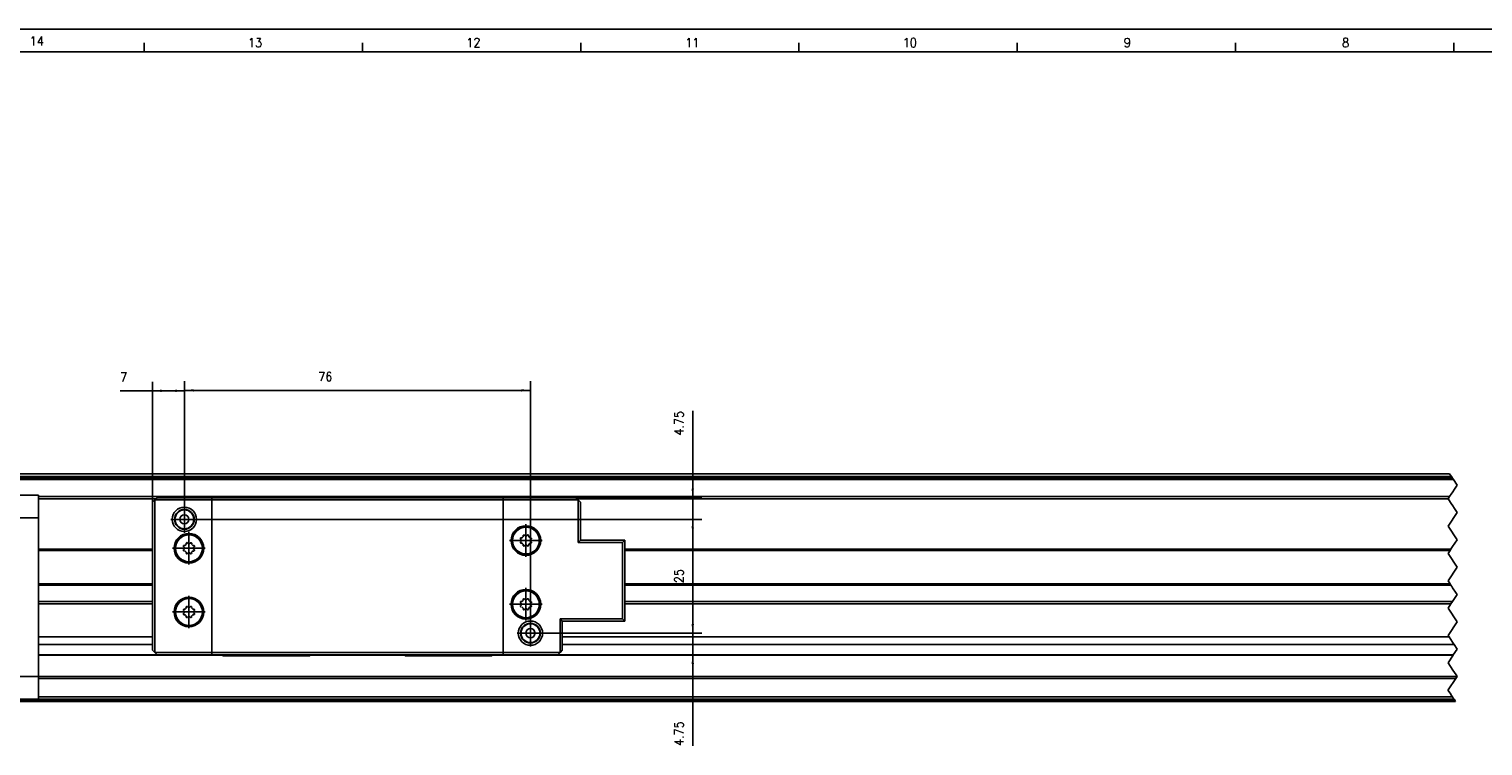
# Model space of a CAD drawing. Header units: inches. Extents: x -235 to 4216, y -109 to 485.
# Tile 8 of 31: x -49 to 271, y 327 to 485. Entities that reach past the tile are written whole.
import ezdxf

# ---------------------------------------------------------------- set-up
doc = ezdxf.new("R2010")
doc.units = ezdxf.units.IN
doc.linetypes.add('DOT_CENTER', pattern=[14, 12, -1, 0, -1])
doc.layers.add('1', color=7, linetype='Continuous')
doc.styles.add('CONVERTER_11', font='txt.shx', dxfattribs={"width": 0.9})
doc.dimstyles.new('ME10_DIM_48', dxfattribs={"dimtxt": 2, "dimasz": 2, "dimexe": 2, "dimexo": 0, "dimgap": 2, "dimtad": 1, "dimdsep": 46, "dimtxsty": 'CONVERTER_11', "dimsah": 1, "dimcen": 0.09, "dimclrd": 2, "dimclre": 2, "dimclrt": 2, "dimadec": 0, "dimazin": 0, "dimtfac": 1, "dimtdec": 4, "dimtix": 1, "dimtmove": 0, "dimatfit": 3, "dimfxl": 1, "dimtolj": 1, "dimtzin": 0, "dimarcsym": 0})
doc.dimstyles.new('ME10_DIM_49', dxfattribs={"dimtxt": 2, "dimasz": 2, "dimexe": 2, "dimexo": 0, "dimgap": 2, "dimtad": 1, "dimdsep": 46, "dimtxsty": 'CONVERTER_11', "dimsah": 1, "dimcen": 0.09, "dimclrd": 2, "dimclre": 2, "dimclrt": 2, "dimadec": 0, "dimazin": 0, "dimtfac": 1, "dimtdec": 4, "dimtix": 1, "dimtmove": 0, "dimatfit": 3, "dimfxl": 1, "dimtolj": 1, "dimtzin": 0, "dimarcsym": 0})
doc.dimstyles.new('ME10_DIM_50', dxfattribs={"dimtxt": 2, "dimasz": 2, "dimexe": 2, "dimexo": 0, "dimgap": 2, "dimtad": 1, "dimdsep": 46, "dimtxsty": 'CONVERTER_11', "dimsah": 1, "dimcen": 0.09, "dimclrd": 2, "dimclre": 2, "dimclrt": 2, "dimadec": 0, "dimazin": 0, "dimtfac": 1, "dimtdec": 4, "dimtix": 1, "dimtmove": 0, "dimatfit": 3, "dimfxl": 1, "dimtolj": 1, "dimtzin": 0, "dimarcsym": 0})
doc.dimstyles.new('ME10_DIM_51', dxfattribs={"dimtxt": 2, "dimasz": 2, "dimexe": 2, "dimexo": 0, "dimgap": 2, "dimtad": 1, "dimdsep": 46, "dimtxsty": 'CONVERTER_11', "dimsah": 1, "dimcen": 0.09, "dimclrd": 2, "dimclre": 2, "dimclrt": 2, "dimadec": 0, "dimazin": 0, "dimtfac": 1, "dimtdec": 4, "dimtix": 1, "dimtmove": 0, "dimatfit": 3, "dimfxl": 1, "dimtolj": 1, "dimtzin": 0, "dimarcsym": 0})
doc.dimstyles.new('ME10_DIM_54', dxfattribs={"dimtxt": 2, "dimasz": 2, "dimexe": 2, "dimexo": 0, "dimgap": 2, "dimtad": 1, "dimdsep": 46, "dimtxsty": 'CONVERTER_11', "dimsah": 1, "dimcen": 0.09, "dimclrd": 2, "dimclre": 2, "dimclrt": 2, "dimadec": 0, "dimazin": 0, "dimtfac": 1, "dimtdec": 4, "dimtix": 1, "dimtmove": 0, "dimatfit": 3, "dimfxl": 1, "dimtolj": 1, "dimtzin": 0, "dimarcsym": 0})

# ---------------------------------------------------------------- blocks, each defined once
blk = doc.blocks.new('L-30_CABEZA__40', base_point=(-21.57, 347.1))
at = {"color": 7, "linetype": 'Continuous'}
for p, q in [((-21.57, 380.85), (-21.07, 381.35)), ((-21.57, 348.35), (-21.57, 380.85)), ((-21.07, 381.35), (-20.57, 381.85)), ((-21.07, 381.35), (-21.07, 347.85)), ((-8.57, 381.35), (-21.07, 381.35)), ((-20.57, 381.85), (-8.57, 381.85)), ((-8.57, 381.85), (-6.32, 381.85)), ((-8.57, 381.35), (-8.57, 381.85)), ((-8.57, 347.85), (-8.57, 381.35)), ((55.43, 381.35), (-8.57, 381.35)), ((-6.07, 382.1), (-6.32, 381.85)), ((-6.32, 381.85), (13.18, 381.85)), ((0.37, 382.1), (-6.07, 382.1)), ((6.49, 382.1), (0.37, 382.1)), ((12.93, 382.1), (6.49, 382.1)), ((13.18, 381.85), (12.93, 382.1)), ((13.18, 381.85), (33.68, 381.85)), ((33.93, 382.1), (33.68, 381.85)), ((33.68, 381.85), (53.18, 381.85)), ((40.37, 382.1), (33.93, 382.1)), ((46.49, 382.1), (40.37, 382.1)), ((52.93, 382.1), (46.49, 382.1)), ((53.18, 381.85), (52.93, 382.1)), ((53.18, 381.85), (55.43, 381.85)), ((55.43, 381.85), (71.43, 381.85)), ((55.43, 381.85), (55.43, 381.35)), ((55.43, 381.35), (71.93, 381.35)), ((55.43, 347.85), (55.43, 381.35)), ((71.43, 381.85), (71.93, 381.35)), ((71.93, 372.04), (71.93, 381.35)), ((72.43, 380.85), (71.93, 381.35)), ((72.43, 380.85), (72.43, 372.54)), ((60.14, 373.61), (60.19, 373.52)), ((60.66, 373.52), (60.71, 373.61)), ((-14.64, 370.99), (-14.73, 371.04)), ((-14.73, 370.46), (-14.64, 370.52)), ((-14.61, 370.92), (-14.61, 370.93)), ((-14.61, 370.58), (-14.61, 370.59)), ((-14.59, 371.36), (-14.5, 371.34)), ((-14.16, 371.67), (-14.18, 371.77)), ((-14.16, 371.66), (-14.16, 371.67)), ((-13.86, 371.91), (-13.81, 371.82)), ((-13.34, 371.82), (-13.28, 371.91)), ((-12.98, 371.67), (-12.99, 371.66)), ((-12.96, 371.77), (-12.98, 371.67)), ((-12.65, 371.34), (-12.55, 371.36)), ((-12.54, 370.93), (-12.54, 370.92)), ((-12.54, 370.59), (-12.54, 370.58)), ((-12.42, 371.04), (-12.51, 370.99)), ((-12.51, 370.52), (-12.42, 370.46)), ((59.36, 372.69), (59.27, 372.74)), ((59.27, 372.16), (59.36, 372.22)), ((59.39, 372.62), (59.39, 372.63)), ((59.39, 372.28), (59.39, 372.29)), ((59.41, 373.06), (59.5, 373.04)), ((59.5, 371.86), (59.41, 371.84)), ((59.84, 373.37), (59.81, 373.47)), ((59.81, 371.43), (59.84, 371.53)), ((59.84, 373.36), (59.84, 373.37)), ((59.84, 371.53), (59.84, 371.55)), ((60.19, 371.38), (60.14, 371.3)), ((60.71, 371.3), (60.66, 371.38)), ((61.04, 373.47), (61.01, 373.37)), ((61.01, 373.37), (61.01, 373.36)), ((61.01, 371.55), (61.01, 371.53)), ((61.01, 371.53), (61.04, 371.43)), ((61.35, 373.04), (61.44, 373.06)), ((61.44, 371.84), (61.35, 371.86)), ((61.46, 372.63), (61.46, 372.62)), ((61.46, 372.29), (61.46, 372.28)), ((61.58, 372.74), (61.49, 372.69)), ((61.49, 372.22), (61.58, 372.16)), ((72.43, 372.54), (71.93, 372.04)), ((71.93, 372.04), (81.67, 372.04)), ((72.43, 372.54), (82.17, 372.54)), ((82.17, 372.54), (81.67, 372.04)), ((81.67, 355.27), (81.67, 372.04)), ((82.17, 354.77), (82.17, 372.54)), ((-14.5, 370.16), (-14.59, 370.14)), ((-14.18, 369.73), (-14.16, 369.83)), ((-14.16, 369.83), (-14.16, 369.85)), ((-13.81, 369.68), (-13.86, 369.6)), ((-13.28, 369.6), (-13.34, 369.68)), ((-12.99, 369.85), (-12.98, 369.83)), ((-12.98, 369.83), (-12.96, 369.73)), ((-12.55, 370.14), (-12.65, 370.16)), ((-14.16, 357.67), (-14.19, 357.77)), ((-14.16, 357.66), (-14.16, 357.67)), ((-13.86, 357.91), (-13.81, 357.82)), ((-13.34, 357.82), (-13.29, 357.91)), ((-12.96, 357.77), (-12.99, 357.67)), ((-12.99, 357.67), (-12.99, 357.66)), ((59.36, 358.69), (59.27, 358.74)), ((59.27, 358.16), (59.36, 358.22)), ((59.39, 358.62), (59.39, 358.63)), ((59.39, 358.28), (59.39, 358.29)), ((59.41, 359.06), (59.5, 359.04)), ((59.5, 357.86), (59.41, 357.84)), ((59.84, 359.37), (59.81, 359.47)), ((59.84, 359.36), (59.84, 359.37)), ((60.14, 359.61), (60.19, 359.52)), ((60.66, 359.52), (60.71, 359.61)), ((61.04, 359.47), (61.01, 359.37)), ((61.01, 359.37), (61.01, 359.36)), ((61.35, 359.04), (61.44, 359.06)), ((61.44, 357.84), (61.35, 357.86)), ((61.46, 358.63), (61.46, 358.62)), ((61.46, 358.29), (61.46, 358.28)), ((61.58, 358.74), (61.49, 358.69)), ((61.49, 358.22), (61.58, 358.16)), ((-14.64, 356.99), (-14.73, 357.04)), ((-14.73, 356.46), (-14.64, 356.52)), ((-14.61, 356.92), (-14.61, 356.93)), ((-14.61, 356.58), (-14.61, 356.59)), ((-14.59, 357.36), (-14.5, 357.34)), ((-14.5, 356.16), (-14.59, 356.14)), ((-14.19, 355.73), (-14.16, 355.83)), ((-14.16, 355.83), (-14.16, 355.85)), ((-13.81, 355.68), (-13.86, 355.6)), ((-13.29, 355.6), (-13.34, 355.68)), ((-12.99, 355.85), (-12.99, 355.83)), ((-12.99, 355.83), (-12.96, 355.73)), ((-12.65, 357.34), (-12.56, 357.36)), ((-12.56, 356.14), (-12.65, 356.16)), ((-12.54, 356.93), (-12.54, 356.92)), ((-12.54, 356.59), (-12.54, 356.58)), ((-12.42, 357.04), (-12.51, 356.99)), ((-12.51, 356.52), (-12.42, 356.46)), ((59.81, 357.43), (59.84, 357.53)), ((59.84, 357.53), (59.84, 357.55)), ((60.19, 357.38), (60.14, 357.3)), ((60.71, 357.3), (60.66, 357.38)), ((61.01, 357.55), (61.01, 357.53)), ((61.01, 357.53), (61.04, 357.43)), ((67.93, 347.85), (67.93, 355.27)), ((67.93, 355.27), (68.43, 354.77)), ((81.67, 355.27), (67.93, 355.27)), ((68.43, 354.77), (82.17, 354.77)), ((68.43, 348.6), (68.43, 354.77)), ((82.17, 354.77), (81.67, 355.27)), ((-21.07, 347.85), (-21.57, 348.35)), ((67.93, 347.85), (68.43, 348.35)), ((68.43, 348.35), (68.43, 348.6)), ((-8.57, 347.85), (-21.07, 347.85)), ((-21.07, 347.85), (-20.57, 347.35)), ((-20.57, 347.35), (-8.57, 347.35)), ((-8.57, 347.85), (-8.57, 347.35)), ((-8.57, 347.85), (55.43, 347.85)), ((-6.32, 347.35), (-8.57, 347.35)), ((13.18, 347.35), (-6.32, 347.35)), ((-6.32, 347.35), (-6.07, 347.1)), ((-6.07, 347.1), (12.93, 347.1)), ((12.93, 347.1), (13.18, 347.35)), ((33.68, 347.35), (13.18, 347.35)), ((33.68, 347.35), (33.93, 347.1)), ((53.18, 347.35), (33.68, 347.35)), ((33.93, 347.1), (52.93, 347.1)), ((53.18, 347.35), (52.93, 347.1)), ((55.43, 347.35), (53.18, 347.35)), ((55.43, 347.85), (55.43, 347.35)), ((67.93, 347.85), (55.43, 347.85)), ((67.43, 347.35), (55.43, 347.35)), ((67.93, 347.85), (67.43, 347.35))]:
    blk.add_line(p, q, dxfattribs=at)
for centre, radius in [((-14.57, 377.1), 2.68), ((-14.57, 377.1), 2.17), ((-14.57, 377.1), 2.07), ((-14.57, 377.1), 1), ((-13.57, 370.75), 3.25), ((-13.57, 370.75), 3), ((-13.57, 370.75), 2.95), ((60.43, 372.45), 3.25), ((60.43, 372.45), 3), ((60.43, 372.45), 2.95), ((60.43, 358.45), 3.25), ((60.43, 358.45), 3), ((60.43, 358.45), 2.95), ((-13.57, 356.75), 3.25), ((-13.57, 356.75), 3), ((-13.57, 356.75), 2.95), ((61.43, 352.1), 2.67), ((61.43, 352.1), 2.17), ((61.43, 352.1), 2.07), ((61.43, 352.1), 1)]:
    blk.add_circle(centre, radius, dxfattribs=at)
for centre, radius, start, end in [((59.96, 373.5), 0.15, 113.8206, 192.5), ((60.43, 372.45), 1.3, 111.1794, 113.8206), ((60.01, 373.53), 0.15, 90, 111.1794), ((60.01, 373.53), 0.15, 32.5, 90), ((60.84, 373.53), 0.15, 68.8206, 147.5), ((60.43, 372.45), 1.3, 66.1794, 68.8206), ((60.89, 373.5), 0.15, 45, 66.1794), ((60.89, 373.5), 0.15, 347.5, 45), ((-14.65, 371.17), 0.15, 158.8206, 237.5), ((-14.65, 370.34), 0.15, 122.5, 180), ((-13.57, 370.75), 1.3, 156.1794, 158.8206), ((-14.63, 371.22), 0.15, 135, 156.1794), ((-14.63, 371.22), 0.15, 77.5, 135), ((-14.68, 370.93), 0.07, 0, 57.5), ((-14.68, 370.58), 0.07, 302.5, 0), ((-13.57, 370.75), 1.05, 170.9522, 189.0478), ((-14.48, 371.41), 0.07, 257.5, 324.0478), ((-13.57, 370.75), 1.05, 125.9522, 144.0478), ((-14.04, 371.8), 0.15, 113.8206, 192.5), ((-14.23, 371.66), 0.07, 305.9522, 0), ((-13.57, 370.75), 1.3, 111.1794, 113.8206), ((-13.99, 371.83), 0.15, 90, 111.1794), ((-13.99, 371.83), 0.15, 32.5, 90), ((-13.75, 371.86), 0.07, 212.5, 279.0478), ((-13.57, 370.75), 1.05, 80.9522, 99.0478), ((-13.4, 371.86), 0.07, 260.9522, 327.5), ((-13.16, 371.83), 0.15, 68.8206, 147.5), ((-13.57, 370.75), 1.3, 66.1794, 68.8206), ((-13.11, 371.8), 0.15, 45, 66.1794), ((-13.11, 371.8), 0.15, 347.5, 45), ((-12.92, 371.66), 0.07, 180, 234.0478), ((-13.57, 370.75), 1.05, 35.9522, 54.0478), ((-12.67, 371.41), 0.07, 215.9522, 282.5), ((-12.52, 371.22), 0.15, 23.8206, 102.5), ((-12.47, 370.93), 0.07, 122.5, 180), ((-13.57, 370.75), 1.05, 350.9522, 9.0478), ((-12.47, 370.58), 0.07, 180, 237.5), ((-12.5, 371.17), 0.15, 302.5, 0), ((-12.5, 370.34), 0.15, 338.8206, 57.5), ((-13.57, 370.75), 1.3, 21.1794, 23.8206), ((-12.5, 371.17), 0.15, 0, 21.1794), ((59.35, 372.87), 0.15, 158.8206, 237.5), ((59.35, 372.04), 0.15, 122.5, 180), ((59.35, 372.04), 0.15, 180, 201.1794), ((60.43, 372.45), 1.3, 156.1794, 158.8206), ((60.43, 372.45), 1.3, 201.1794, 203.8206), ((59.37, 372.92), 0.15, 135, 156.1794), ((59.37, 371.99), 0.15, 203.8206, 282.5), ((59.37, 372.92), 0.15, 77.5, 135), ((59.32, 372.63), 0.07, 0, 57.5), ((59.32, 372.28), 0.07, 302.5, 0), ((60.43, 372.45), 1.05, 170.9522, 189.0478), ((59.52, 373.11), 0.07, 257.5, 324.0478), ((59.52, 371.8), 0.07, 35.9522, 102.5), ((60.43, 372.45), 1.05, 125.9522, 144.0478), ((60.43, 372.45), 1.05, 215.9522, 234.0478), ((59.77, 373.36), 0.07, 305.9522, 0), ((59.77, 371.55), 0.07, 360, 54.0478), ((59.96, 371.4), 0.15, 167.5, 225), ((59.96, 371.4), 0.15, 225, 246.1794), ((60.43, 372.45), 1.3, 246.1794, 248.8206), ((60.01, 371.38), 0.15, 248.8206, 327.5), ((60.25, 373.56), 0.07, 212.5, 279.0478), ((60.25, 371.35), 0.07, 80.9522, 147.5), ((60.43, 372.45), 1.05, 80.9522, 99.0478), ((60.43, 372.45), 1.05, 260.9522, 279.0478), ((60.6, 373.56), 0.07, 260.9522, 327.5), ((60.6, 371.35), 0.07, 32.5, 99.0478), ((60.84, 371.38), 0.15, 212.5, 270), ((60.84, 371.38), 0.15, 270, 291.1794), ((60.43, 372.45), 1.3, 291.1794, 293.8206), ((60.89, 371.4), 0.15, 293.8206, 12.5), ((61.08, 373.36), 0.07, 180, 234.0478), ((61.08, 371.55), 0.07, 125.9522, 180), ((60.43, 372.45), 1.05, 35.9522, 54.0478), ((60.43, 372.45), 1.05, 305.9522, 324.0478), ((61.33, 373.11), 0.07, 215.9522, 282.5), ((61.33, 371.8), 0.07, 77.5, 144.0478), ((61.48, 372.92), 0.15, 23.8206, 102.5), ((61.48, 371.99), 0.15, 257.5, 315), ((61.53, 372.63), 0.07, 122.5, 180), ((60.43, 372.45), 1.05, 350.9522, 9.0478), ((61.53, 372.28), 0.07, 180, 237.5), ((61.5, 372.87), 0.15, 302.5, 0), ((61.5, 372.04), 0.15, 338.8206, 57.5), ((61.48, 371.99), 0.15, 315, 336.1794), ((60.43, 372.45), 1.3, 21.1794, 23.8206), ((60.43, 372.45), 1.3, 336.1794, 338.8206), ((61.5, 372.87), 0.15, 0, 21.1794), ((-14.65, 370.34), 0.15, 180, 201.1794), ((-13.57, 370.75), 1.3, 201.1794, 203.8206), ((-14.63, 370.29), 0.15, 203.8206, 282.5), ((-14.48, 370.1), 0.07, 35.9522, 102.5), ((-13.57, 370.75), 1.05, 215.9522, 234.0478), ((-14.23, 369.85), 0.07, 360, 54.0478), ((-14.04, 369.7), 0.15, 167.5, 225), ((-14.04, 369.7), 0.15, 225, 246.1794), ((-13.57, 370.75), 1.3, 246.1794, 248.8206), ((-13.99, 369.68), 0.15, 248.8206, 327.5), ((-13.75, 369.65), 0.07, 80.9522, 147.5), ((-13.57, 370.75), 1.05, 260.9522, 279.0478), ((-13.4, 369.65), 0.07, 32.5, 99.0478), ((-13.16, 369.68), 0.15, 212.5, 270), ((-13.16, 369.68), 0.15, 270, 291.1794), ((-13.57, 370.75), 1.3, 291.1794, 293.8206), ((-13.11, 369.7), 0.15, 293.8206, 12.5), ((-12.92, 369.85), 0.07, 125.9522, 180), ((-13.57, 370.75), 1.05, 305.9522, 324.0478), ((-12.67, 370.1), 0.07, 77.5, 144.0478), ((-12.52, 370.29), 0.15, 257.5, 315), ((-12.52, 370.29), 0.15, 315, 336.1794), ((-13.57, 370.75), 1.3, 336.1794, 338.8206), ((-13.57, 356.75), 1.05, 125.9522, 144.0478), ((-14.04, 357.8), 0.15, 113.8206, 192.5), ((-14.23, 357.66), 0.07, 305.9522, 0), ((-13.57, 356.75), 1.3, 111.1794, 113.8206), ((-13.99, 357.83), 0.15, 90, 111.1794), ((-13.99, 357.83), 0.15, 32.5, 90), ((-13.75, 357.86), 0.07, 212.5, 279.0478), ((-13.57, 356.75), 1.05, 80.9522, 99.0478), ((-13.4, 357.86), 0.07, 260.9522, 327.5), ((-13.16, 357.83), 0.15, 68.8206, 147.5), ((-13.57, 356.75), 1.3, 66.1794, 68.8206), ((-13.11, 357.8), 0.15, 45, 66.1794), ((-13.11, 357.8), 0.15, 347.5, 45), ((-12.92, 357.66), 0.07, 180, 234.0478), ((-13.57, 356.75), 1.05, 35.9522, 54.0478), ((59.35, 358.87), 0.15, 158.8206, 237.5), ((59.35, 358.04), 0.15, 122.5, 180), ((59.35, 358.04), 0.15, 180, 201.1794), ((60.43, 358.45), 1.3, 156.1794, 158.8206), ((60.43, 358.45), 1.3, 201.1794, 203.8206), ((59.37, 358.92), 0.15, 135, 156.1794), ((59.37, 357.99), 0.15, 203.8206, 282.5), ((59.37, 358.92), 0.15, 77.5, 135), ((59.32, 358.63), 0.07, 0, 57.5), ((59.32, 358.28), 0.07, 302.5, 0), ((60.43, 358.45), 1.05, 170.9522, 189.0478), ((59.52, 359.11), 0.07, 257.5, 324.0478), ((59.52, 357.8), 0.07, 35.9522, 102.5), ((60.43, 358.45), 1.05, 125.9522, 144.0478), ((60.43, 358.45), 1.05, 215.9522, 234.0478), ((59.96, 359.5), 0.15, 113.8206, 192.5), ((59.77, 359.36), 0.07, 305.9522, 0), ((59.77, 357.55), 0.07, 360, 54.0478), ((60.43, 358.45), 1.3, 111.1794, 113.8206), ((60.01, 359.53), 0.15, 90, 111.1794), ((60.01, 359.53), 0.15, 32.5, 90), ((60.25, 359.56), 0.07, 212.5, 279.0478), ((60.43, 358.45), 1.05, 80.9522, 99.0478), ((60.6, 359.56), 0.07, 260.9522, 327.5), ((60.84, 359.53), 0.15, 68.8206, 147.5), ((60.43, 358.45), 1.3, 66.1794, 68.8206), ((60.89, 359.5), 0.15, 45, 66.1794), ((60.89, 359.5), 0.15, 347.5, 45), ((61.08, 359.36), 0.07, 180, 234.0478), ((61.08, 357.55), 0.07, 125.9522, 180), ((60.43, 358.45), 1.05, 35.9522, 54.0478), ((60.43, 358.45), 1.05, 305.9522, 324.0478), ((61.33, 359.11), 0.07, 215.9522, 282.5), ((61.33, 357.8), 0.07, 77.5, 144.0478), ((61.48, 358.92), 0.15, 23.8206, 102.5), ((61.48, 357.99), 0.15, 257.5, 315), ((61.53, 358.63), 0.07, 122.5, 180), ((60.43, 358.45), 1.05, 350.9522, 9.0478), ((61.53, 358.28), 0.07, 180, 237.5), ((61.5, 358.87), 0.15, 302.5, 0), ((61.5, 358.04), 0.15, 338.8206, 57.5), ((61.48, 357.99), 0.15, 315, 336.1794), ((60.43, 358.45), 1.3, 21.1794, 23.8206), ((60.43, 358.45), 1.3, 336.1794, 338.8206), ((61.5, 358.87), 0.15, 0, 21.1794), ((-14.65, 357.17), 0.15, 158.8206, 237.5), ((-14.65, 356.34), 0.15, 122.5, 180), ((-14.65, 356.34), 0.15, 180, 201.1794), ((-13.57, 356.75), 1.3, 156.1794, 158.8206), ((-13.57, 356.75), 1.3, 201.1794, 203.8206), ((-14.63, 357.22), 0.15, 135, 156.1794), ((-14.63, 356.29), 0.15, 203.8206, 282.5), ((-14.63, 357.22), 0.15, 77.5, 135), ((-14.68, 356.93), 0.07, 0, 57.5), ((-14.68, 356.58), 0.07, 302.5, 0), ((-13.57, 356.75), 1.05, 170.9522, 189.0478), ((-14.48, 357.41), 0.07, 257.5, 324.0478), ((-14.48, 356.1), 0.07, 35.9522, 102.5), ((-13.57, 356.75), 1.05, 215.9522, 234.0478), ((-14.23, 355.85), 0.07, 360, 54.0478), ((-14.04, 355.7), 0.15, 167.5, 225), ((-14.04, 355.7), 0.15, 225, 246.1794), ((-13.57, 356.75), 1.3, 246.1794, 248.8206), ((-13.99, 355.68), 0.15, 248.8206, 327.5), ((-13.75, 355.65), 0.07, 80.9522, 147.5), ((-13.57, 356.75), 1.05, 260.9522, 279.0478), ((-13.4, 355.65), 0.07, 32.5, 99.0478), ((-13.16, 355.68), 0.15, 212.5, 270), ((-13.16, 355.68), 0.15, 270, 291.1794), ((-13.57, 356.75), 1.3, 291.1794, 293.8206), ((-13.11, 355.7), 0.15, 293.8206, 12.5), ((-12.92, 355.85), 0.07, 125.9522, 180), ((-13.57, 356.75), 1.05, 305.9522, 324.0478), ((-12.67, 357.41), 0.07, 215.9522, 282.5), ((-12.67, 356.1), 0.07, 77.5, 144.0478), ((-12.52, 357.22), 0.15, 23.8206, 102.5), ((-12.52, 356.29), 0.15, 257.5, 315), ((-12.47, 356.93), 0.07, 122.5, 180), ((-13.57, 356.75), 1.05, 350.9522, 9.0478), ((-12.47, 356.58), 0.07, 180, 237.5), ((-12.5, 357.17), 0.15, 302.5, 0), ((-12.5, 356.34), 0.15, 338.8206, 57.5), ((-12.52, 356.29), 0.15, 315, 336.1794), ((-13.57, 356.75), 1.3, 21.1794, 23.8206), ((-13.57, 356.75), 1.3, 336.1794, 338.8206), ((-12.5, 357.17), 0.15, 0, 21.1794), ((59.96, 357.4), 0.15, 167.5, 225), ((59.96, 357.4), 0.15, 225, 246.1794), ((60.43, 358.45), 1.3, 246.1794, 248.8206), ((60.01, 357.38), 0.15, 248.8206, 327.5), ((60.25, 357.35), 0.07, 80.9522, 147.5), ((60.43, 358.45), 1.05, 260.9522, 279.0478), ((60.6, 357.35), 0.07, 32.5, 99.0478), ((60.84, 357.38), 0.15, 212.5, 270), ((60.84, 357.38), 0.15, 270, 291.1794), ((60.43, 358.45), 1.3, 291.1794, 293.8206), ((60.89, 357.4), 0.15, 293.8206, 12.5)]:
    blk.add_arc(centre, radius, start, end, dxfattribs=at)
at = {"layer": '1', "color": 2, "linetype": 'DOT_CENTER'}
for p, q in [((-14.57, 380.05), (-14.57, 374.16)), ((-11.63, 377.1), (-17.52, 377.1)), ((-13.57, 374.33), (-13.57, 367.18)), ((60.43, 376.03), (60.43, 368.88)), ((-10, 370.75), (-17.15, 370.75)), ((64, 372.45), (56.85, 372.45)), ((60.43, 362.03), (60.43, 354.88)), ((-13.57, 360.33), (-13.57, 353.18)), ((64, 358.45), (56.85, 358.45)), ((-10, 356.75), (-17.15, 356.75)), ((61.43, 355.05), (61.43, 349.16)), ((64.37, 352.1), (58.48, 352.1))]:
    blk.add_line(p, q, dxfattribs=at)
blk = doc.blocks.new('L-30_PERFIL__41', base_point=(-101.63, 337.1))
at = {"color": 7, "linetype": 'Continuous'}
for p, q in [((-67.57, 387.1), (263.26, 387.1)), ((-67.57, 387.09), (263.27, 387.09)), ((263.67, 386.48), (-67.57, 386.48)), ((-67.57, 386.16), (263.89, 386.16)), ((264.11, 385.83), (-67.57, 385.83)), ((-67.97, 382.41), (-46.57, 382.41)), ((-46.57, 382.41), (-46.57, 377.41)), ((263.27, 382.12), (-46.57, 382.12)), ((-46.57, 382.1), (-6.07, 382.1)), ((-46.57, 381.6), (-20.82, 381.6)), ((0.37, 382.1), (-6.07, 382.1)), ((6.49, 382.1), (0.37, 382.1)), ((12.93, 382.1), (6.49, 382.1)), ((12.93, 382.1), (33.93, 382.1)), ((40.37, 382.1), (33.93, 382.1)), ((46.49, 382.1), (40.37, 382.1)), ((52.93, 382.1), (46.49, 382.1)), ((52.93, 382.1), (263.26, 382.1)), ((71.68, 381.6), (262.93, 381.6)), ((-96.97, 377.41), (-46.57, 377.41)), ((-46.57, 377.41), (-46.57, 342.61)), ((-21.57, 370.54), (-46.57, 370.54)), ((263.55, 370.54), (82.17, 370.54)), ((-46.57, 370.29), (-21.57, 370.29)), ((82.17, 370.29), (263.38, 370.29)), ((-46.57, 362.92), (-21.57, 362.92)), ((-46.57, 362.67), (-21.57, 362.67)), ((82.17, 362.92), (263.38, 362.92)), ((82.17, 362.67), (263.55, 362.67)), ((-21.57, 359.04), (-46.57, 359.04)), ((-46.57, 358.54), (-21.57, 358.54)), ((263.89, 359.04), (82.17, 359.04)), ((82.17, 358.54), (263.55, 358.54)), ((-21.57, 351.27), (-46.57, 351.27)), ((263.15, 351.27), (68.43, 351.27)), ((-46.57, 349.61), (-21.57, 349.61)), ((68.43, 349.61), (264.26, 349.61)), ((-46.57, 347.32), (-6.29, 347.32)), ((-6.26, 347.29), (-46.57, 347.29)), ((33.74, 347.29), (13.11, 347.29)), ((13.15, 347.32), (33.71, 347.32)), ((260.18, 347.29), (53.11, 347.29)), ((53.15, 347.32), (260.18, 347.32)), ((260.18, 347.31), (260.18, 347.32)), ((260.18, 347.32), (264.07, 347.32)), ((260.18, 347.29), (260.18, 347.31)), ((264.07, 347.31), (260.18, 347.31)), ((264.05, 347.29), (260.18, 347.29)), ((-46.57, 342.61), (-67.97, 342.61)), ((-46.57, 342.61), (-46.57, 337.61)), ((-46.57, 342.61), (264.93, 342.61)), ((264.64, 342.17), (-46.57, 342.17)), ((-67.57, 337.6), (-46.57, 337.61)), ((264.43, 337.35), (-67.57, 337.35)), ((-67.57, 337.1), (264.59, 337.1)), ((263.93, 338.1), (-46.57, 338.1)), ((-46.57, 337.61), (264.26, 337.6))]:
    blk.add_line(p, q, dxfattribs=at)
at = {"color": 12, "linetype": 'Continuous'}
for p, q in [((263.27, 387.09), (263.26, 387.1)), ((263.27, 387.09), (263.43, 386.85)), ((263.43, 386.85), (263.46, 386.8)), ((263.46, 386.8), (263.59, 386.6)), ((263.59, 386.6), (263.67, 386.48)), ((263.89, 386.16), (263.67, 386.48)), ((264.5, 383.95), (263.82, 382.94)), ((263.89, 386.16), (264.11, 385.83)), ((264.11, 385.83), (264.93, 384.6)), ((264.93, 384.6), (264.5, 383.95)), ((262.93, 381.6), (263.26, 382.1)), ((262.93, 381.6), (263.76, 380.35)), ((263.27, 382.12), (263.26, 382.1)), ((263.76, 382.85), (263.27, 382.12)), ((263.76, 382.85), (263.82, 382.94)), ((263.76, 380.35), (263.82, 380.27)), ((263.82, 380.27), (264.49, 379.25)), ((264.93, 378.6), (262.93, 375.6)), ((264.49, 379.25), (264.93, 378.6)), ((262.93, 375.6), (264.93, 372.6)), ((263.38, 370.29), (263.55, 370.54)), ((263.78, 370.88), (263.55, 370.54)), ((263.95, 371.13), (263.78, 370.88)), ((264.93, 372.6), (263.95, 371.13)), ((263.38, 370.29), (262.93, 369.6)), ((262.93, 369.6), (264.93, 366.6)), ((264.93, 366.6), (262.93, 363.6)), ((262.93, 363.6), (263.38, 362.92)), ((263.38, 362.92), (263.55, 362.67)), ((263.55, 362.67), (263.78, 362.32)), ((263.78, 362.32), (263.93, 362.09)), ((263.93, 362.09), (263.95, 362.07)), ((263.95, 362.07), (264.75, 360.86)), ((264.75, 360.86), (264.93, 360.6)), ((263.55, 358.54), (262.93, 357.6)), ((262.93, 357.6), (264.93, 354.6)), ((263.89, 359.04), (263.55, 358.54)), ((264.93, 360.6), (263.89, 359.04)), ((264.93, 354.6), (262.93, 351.6)), ((262.93, 351.6), (263.15, 351.27)), ((263.9, 350.15), (263.15, 351.27)), ((264.07, 349.88), (263.9, 350.15)), ((264.26, 349.61), (264.07, 349.88)), ((264.93, 348.6), (264.07, 347.32)), ((264.26, 349.61), (264.93, 348.6)), ((264.05, 347.29), (262.93, 345.6)), ((262.93, 345.6), (264.02, 343.96)), ((264.05, 347.29), (264.07, 347.31)), ((264.07, 347.31), (264.07, 347.32)), ((264.64, 342.17), (262.98, 339.67)), ((264.02, 343.96), (264.69, 342.96)), ((264.64, 342.17), (264.93, 342.61)), ((264.69, 342.96), (264.93, 342.61)), ((262.98, 339.67), (262.93, 339.6)), ((262.93, 339.6), (262.99, 339.51)), ((262.99, 339.51), (263.55, 338.67)), ((263.66, 338.51), (263.55, 338.67)), ((263.66, 338.51), (263.93, 338.1)), ((264.09, 337.85), (263.93, 338.1)), ((264.26, 337.6), (264.09, 337.85)), ((264.26, 337.6), (264.43, 337.35)), ((264.59, 337.1), (264.43, 337.35))]:
    blk.add_line(p, q, dxfattribs=at)
blk = doc.blocks.new('L-30__42', base_point=(-101.63, 337.1))
for name, p in [('L-30_PERFIL__41', (-101.63, 337.1)), ('L-30_CABEZA__40', (-21.57, 347.1))]:
    blk.add_blockref(name, p)
blk = doc.blocks.new('*D93')
at = {"layer": '1', "color": 2, "linetype": 'Continuous'}
for p, q in [((97.06, 352.1), (97.06, 356.1)), ((61.43, 352.1), (99.06, 352.1)), ((97.06, 347.35), (97.06, 352.1)), ((53.18, 347.35), (99.06, 347.35)), ((97.06, 327.33), (97.06, 347.35))]:
    blk.add_line(p, q, dxfattribs=at)
at = {"layer": '1', "color": 2}
for points in [[(96.8, 354.1), (97.33, 354.1), (97.06, 352.1)], [(97.33, 345.35), (96.8, 345.35), (97.06, 347.35)]]:
    blk.add_solid(points, dxfattribs=at)
at = {"layer": '1', "color": 2, "insert": (95.06, 327.33), "char_height": 2, "attachment_point": 7, "rotation": 90, "line_spacing_factor": 0.60024, "style": 'CONVERTER_11'}
blk.add_mtext('4.75', dxfattribs=at)
blk = doc.blocks.new('*D94')
at = {"layer": '1', "color": 2, "linetype": 'Continuous'}
for p, q in [((-14.57, 377.1), (99.06, 377.1)), ((97.06, 377.1), (97.06, 352.1)), ((61.43, 352.1), (99.06, 352.1))]:
    blk.add_line(p, q, dxfattribs=at)
at = {"layer": '1', "color": 2}
for points in [[(97.33, 375.1), (96.8, 375.1), (97.06, 377.1)], [(96.8, 354.1), (97.33, 354.1), (97.06, 352.1)]]:
    blk.add_solid(points, dxfattribs=at)
at = {"layer": '1', "color": 2, "insert": (95.06, 363.1), "char_height": 2, "attachment_point": 7, "rotation": 90, "line_spacing_factor": 0.60024, "style": 'CONVERTER_11'}
blk.add_mtext('25', dxfattribs=at)
blk = doc.blocks.new('*D95')
at = {"layer": '1', "color": 2, "linetype": 'Continuous'}
for p, q in [((97.06, 400.96), (97.06, 381.85)), ((55.43, 381.85), (99.06, 381.85)), ((97.06, 381.85), (97.06, 377.1)), ((-14.57, 377.1), (99.06, 377.1)), ((97.06, 377.1), (97.06, 373.1))]:
    blk.add_line(p, q, dxfattribs=at)
at = {"layer": '1', "color": 2}
for points in [[(96.8, 383.85), (97.33, 383.85), (97.06, 381.85)], [(97.33, 375.1), (96.8, 375.1), (97.06, 377.1)]]:
    blk.add_solid(points, dxfattribs=at)
at = {"layer": '1', "color": 2, "insert": (95.06, 395.51), "char_height": 2, "attachment_point": 7, "rotation": 90, "line_spacing_factor": 0.60024, "style": 'CONVERTER_11'}
blk.add_mtext('4.75', dxfattribs=at)
blk = doc.blocks.new('*D96')
at = {"layer": '1', "color": 2, "linetype": 'Continuous'}
for p, q in [((-14.57, 377.1), (-14.57, 407.43)), ((61.43, 352.1), (61.43, 407.43)), ((61.43, 405.43), (-14.57, 405.43))]:
    blk.add_line(p, q, dxfattribs=at)
at = {"layer": '1', "color": 2}
for points in [[(-12.57, 405.69), (-12.57, 405.16), (-14.57, 405.43)], [(59.43, 405.16), (59.43, 405.69), (61.43, 405.43)]]:
    blk.add_solid(points, dxfattribs=at)
at = {"layer": '1', "color": 2, "insert": (14.83, 407.43), "char_height": 2, "attachment_point": 7, "rotation": 0.0001, "line_spacing_factor": 0.60024, "style": 'CONVERTER_11'}
blk.add_mtext('76', dxfattribs=at)
blk = doc.blocks.new('*D99')
at = {"layer": '1', "color": 2, "linetype": 'Continuous'}
for p, q in [((-21.57, 380.85), (-21.57, 407.33)), ((-14.57, 377.1), (-14.57, 407.33)), ((-28.67, 405.33), (-21.57, 405.33)), ((-21.57, 405.33), (-14.57, 405.33))]:
    blk.add_line(p, q, dxfattribs=at)
at = {"layer": '1', "color": 2}
for points in [[(-19.57, 405.59), (-19.57, 405.07), (-21.57, 405.33)], [(-16.57, 405.07), (-16.57, 405.59), (-14.57, 405.33)]]:
    blk.add_solid(points, dxfattribs=at)
at = {"layer": '1', "color": 2, "insert": (-28.67, 407.33), "char_height": 2, "attachment_point": 7, "rotation": 0.0001, "line_spacing_factor": 0.60024, "style": 'CONVERTER_11'}
blk.add_mtext('7', dxfattribs=at)
blk = doc.blocks.new('Marco_a1', base_point=(184.81, 187.78))
at = {"layer": '1', "color": 2, "linetype": 'Continuous'}
for p, q in [((604.81, 484.78), (-235.19, 484.78)), ((-23.42, 481.78), (-23.42, 479.78)), ((24.52, 481.78), (24.52, 479.78)), ((72.46, 481.78), (72.46, 479.78)), ((120.4, 481.78), (120.4, 479.78)), ((168.34, 481.78), (168.34, 479.78)), ((216.29, 481.78), (216.29, 479.78)), ((264.23, 481.78), (264.23, 479.78))]:
    blk.add_line(p, q, dxfattribs=at)
at = {"layer": '1', "color": 7, "linetype": 'Continuous'}
blk.add_line((599.81, 479.78), (-215.19, 479.78), dxfattribs=at)
at = {"layer": '1', "color": 2, "char_height": 2, "attachment_point": 4, "line_spacing_factor": 1.20048, "style": 'CONVERTER_11'}
for s, insert in [('14', (-48.52, 482.14)), ('13', (-0.6, 481.8)), ('12', (47.35, 481.8)), ('11', (95.45, 481.8)), ('10', (143.2, 481.8)), ('9', (191.74, 481.8)), ('8', (239.67, 481.8))]:
    blk.add_mtext(s, dxfattribs=dict(at, insert=insert))
blk = doc.blocks.new('Top', base_point=(184.81, 187.78))
blk.add_blockref('Marco_a1', (184.81, 187.78))
blk = doc.blocks.new('_dummy_frame__45', base_point=(-235.19, -174.57))
blk.add_blockref('Top', (184.81, 187.78))
blk = doc.blocks.new('_dummy_frame__46', base_point=(-346.5, -309.51))
at = {"layer": '1'}
blk.add_blockref('_dummy_frame__45', (-235.19, -174.57), dxfattribs=at)
blk = doc.blocks.new('E', base_point=(273, 362.101))
blk.add_blockref('L-30__42', (-101.634, 337.1))
at = {"layer": '1'}
for base, p2, dimstyle, picture, middle in [((-21.575, 405.329), (-21.575, 380.853), 'ME10_DIM_54', '*D99', (-28.075, 408.329)), ((61.425, 405.425), (61.425, 352.103), 'ME10_DIM_51', '*D96', (16.325, 408.425))]:
    dim = blk.add_linear_dim(base=base, p1=(-14.575, 377.103), p2=p2, dimstyle=dimstyle, dxfattribs=at)
    dim.commit()
    dim.dimension.update_dxf_attribs({"geometry": picture, "text_midpoint": middle, "text_rotation": 0.00014})
for base, p1, p2, dimstyle, picture, middle in [((97.065, 381.853), (-14.575, 377.103), (55.425, 381.853), 'ME10_DIM_50', '*D95', (94.065, 398.237)), ((97.065, 377.103), (61.425, 352.103), (-14.575, 377.103), 'ME10_DIM_49', '*D94', (94.065, 364.603)), ((97.065, 347.353), (61.425, 352.103), (53.177, 347.353), 'ME10_DIM_48', '*D93', (94.065, 330.057))]:
    dim = blk.add_linear_dim(base=base, p1=p1, p2=p2, angle=90, dimstyle=dimstyle, dxfattribs=at)
    dim.commit()
    dim.dimension.update_dxf_attribs({"geometry": picture, "text_midpoint": middle, "text_rotation": 90})

msp = doc.modelspace()

# ---------------------------------------------------------------- block references
msp.add_blockref('E', (273, 362.1))
at = {"layer": '1'}
msp.add_blockref('_dummy_frame__46', (-346.5, -309.51), dxfattribs=at)

doc.saveas('drawing.dxf')
